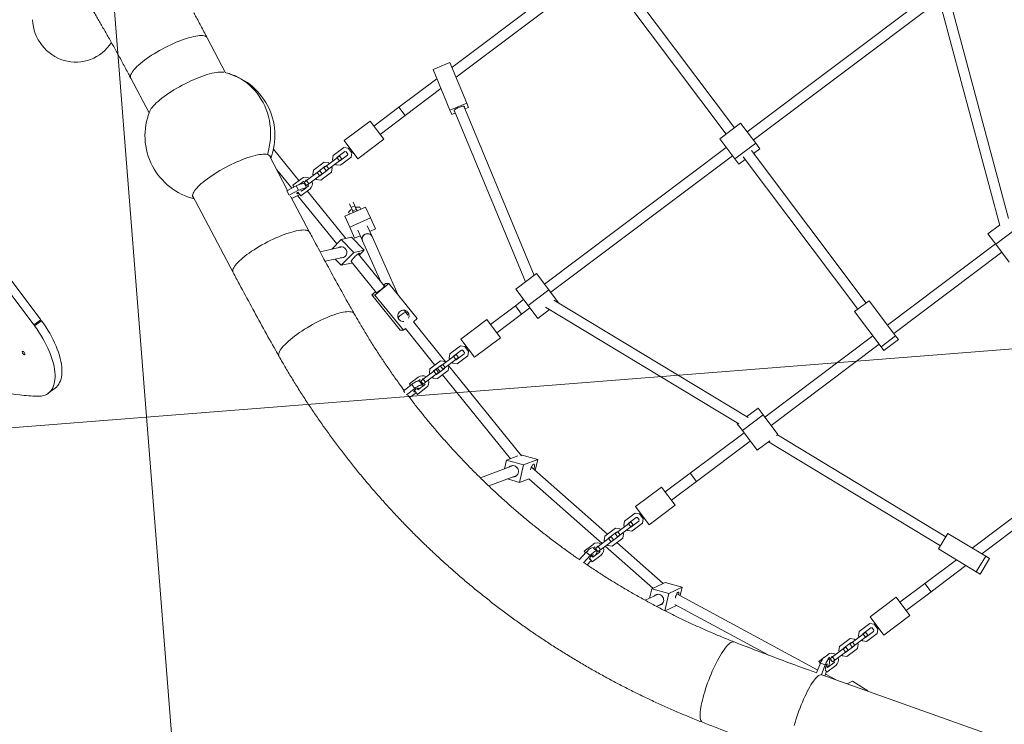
# Model space of a CAD drawing. Extents: x 5459245 to 5462690, y 5971016 to 5972523.
# Tile 176 of 198: x 5462455.07 to 5462456.58, y 5972217.77 to 5972218.85. Entities that reach past the tile are written whole.
import ezdxf

# ---------------------------------------------------------------- set-up
doc = ezdxf.new("R2010")
doc.units = 0
for name, color, linetype, lineweight in [('! DB - Obrzeże betonowe 8x30', 7, 'CONTINUOUS', 30), ('A_MAŁA ARCHITEKTURA', 195, 'CONTINUOUS', 9), ('A_PROJEKTY TOWARZYSZĄCE', 7, 'CONTINUOUS', 20)]:
    doc.layers.add(name, color=color, linetype=linetype, lineweight=lineweight)
doc.layers.add('ADT CCTV', color=102, linetype='CONTINUOUS')

# ---------------------------------------------------------------- blocks, each defined once
blk = doc.blocks.new('A$C792F184C')
at = {"layer": '! DB - Obrzeże betonowe 8x30', "const_width": 0.1}
blk.add_lwpolyline([(13.3729, 124.6663, 0.104169), (-5.1664, 75.9739), (-5.5269, 73.4873), (-5.8293, 70.9742), (-6.0733, 68.4563), (-6.2611, 65.9352), (-6.3953, 63.4122), (-6.478, 60.8891), (-6.5117, 58.3673), (-6.4987, 55.8483), (-6.4412, 53.3337), (-6.3417, 50.8249), (-6.2031, 48.3351), (-2.9844, -2.4039)], format="xyb", dxfattribs=at)
blk = doc.blocks.new('A$C8d9de67b')
at = {"layer": 'A_MAŁA ARCHITEKTURA', "linetype": 'Continuous'}
for p, q in [((1923.5, 261.6), (1605.8, 389.5)), ((1575.1, 370), (1575.1, 20)), ((1591.1, 20), (1591.1, 370)), ((1604.5, 372.8), (1924.2, 244.1)), ((1943.2, 262), (1943.2, 222)), ((1923.5, 222), (1923.5, 244.3)), ((1943.2, 222), (1923.5, 222)), ((1942.7, 222), (1942.7, 14)), ((1978, 222), (1943.2, 222)), ((1958.7, 14), (1958.7, 222)), ((2295.4, 88.1), (2295.4, -88.1)), ((2311.4, -81.7), (2311.4, 81.7)), ((1558.6, -20), (1558.6, 20)), ((1597.3, 20), (1558.6, 20)), ((1597.3, -20), (1597.3, 20)), ((1607.6, 20), (1597.3, 20)), ((1607.6, 8), (1607.6, 20)), ((1558.6, 8), (1281.3, 8)), ((1895.9, 8), (1602.4, 8)), ((1895.9, 14), (1895.9, -14)), ((1895.9, 14), (1963.5, 14)), ((1963.5, 14), (1963.5, -14)), ((1963.5, 14), (1970.8, 14)), ((1970.8, 14), (1970.8, -14)), ((1223, -14), (1223, -283.5)), ((1239, -287.6), (1239, -14)), ((1281.3, -8), (1558.6, -8)), ((1602.4, -8), (1895.9, -8)), ((1607.6, -20), (1607.6, -8)), ((1895.9, -14), (1963.5, -14)), ((1942.7, -14), (1942.7, -222)), ((1958.7, -222), (1958.7, -14)), ((1963.5, -14), (1970.8, -14)), ((1597.3, -20), (1558.6, -20)), ((1575.1, -20), (1575.1, -370)), ((1591.1, -370), (1591.1, -20)), ((1607.6, -20), (1597.3, -20)), ((2255.1, -104.4), (2318.1, -79)), ((2318.1, -79), (2324.3, -76.5)), ((2318.1, -79), (2328.5, -105)), ((2324.3, -76.5), (2334.8, -102.5)), ((2255.1, -104.4), (2265.5, -130.3)), ((2265.5, -130.3), (2328.5, -105)), ((2328.5, -105), (2334.8, -102.5)), ((2257.3, -109.9), (1976.2, -223.1)), ((2295.4, -118.3), (2295.4, -179)), ((2311.4, -179), (2311.4, -111.9)), ((1976.2, -240.3), (2263.3, -124.8)), ((2295.4, -179), (2295.4, -227)), ((2311.4, -179), (2295.4, -179)), ((2311.4, -227), (2311.4, -179)), ((1925.2, -222), (1925.2, -243.6)), ((1938.5, -222), (1925.2, -222)), ((1938.5, -222), (1938.5, -262)), ((1976.2, -222), (1938.5, -222)), ((1976.2, -224.7), (1976.2, -222)), ((2285.9, -227), (2320.9, -227)), ((2285.9, -277), (2285.9, -227)), ((2320.9, -227), (2320.9, -277)), ((1976.2, -262), (1976.2, -237.7)), ((2540.5, -239.7), (2312.4, -390.1)), ((1927.6, -242.7), (1603.7, -373.1)), ((1604.7, -389.9), (1927, -260.2)), ((1925.2, -260.9), (1925.2, -262)), ((1938.5, -262), (1925.2, -262)), ((1938.5, -262), (1976.2, -262)), ((1942.7, -262), (1942.7, -365.6)), ((1958.7, -365.6), (1958.7, -262)), ((1208.2, -308.6), (1215.1, -281.5)), ((1280.8, -298.3), (1215.1, -281.5)), ((2320.9, -277), (2285.9, -277)), ((2298.7, -279), (2293.9, -283.8)), ((2293.9, -283.8), (2293.9, -304.3)), ((2308.2, -279), (2298.7, -279)), ((2301.2, -285), (2299.9, -286.3)), ((2299.9, -286.3), (2299.9, -301.8)), ((2305.7, -285), (2301.2, -285)), ((2306.9, -286.3), (2305.7, -285)), ((2306.9, -301.8), (2306.9, -286.3)), ((2312.9, -283.8), (2308.2, -279)), ((2312.9, -304.3), (2312.9, -283.8)), ((1273.8, -325.4), (1280.8, -298.3)), ((1287.6, -300), (1280.8, -298.3)), ((1286.1, -305.8), (1287.6, -300)), ((2299.9, -301.8), (2300.4, -302.3)), ((2306.4, -297), (2300.4, -297)), ((2300.4, -297), (2300.4, -301.8)), ((2306.4, -301.8), (2300.4, -301.8)), ((2300.4, -301.8), (2300.4, -322.3)), ((2306.4, -297), (2306.4, -301.8)), ((2306.4, -301.8), (2306.4, -322.3)), ((2306.4, -302.3), (2306.9, -301.8)), ((1273.8, -325.4), (1208.2, -308.6)), ((1223, -312.4), (1223, -385.7)), ((1239, -385.7), (1239, -316.5)), ((1555, -374.6), (1281.8, -304.7)), ((2293.9, -304.3), (2298.7, -309)), ((2298.7, -317), (2293.9, -321.8)), ((2298.7, -309), (2300.4, -309)), ((2300.4, -317), (2298.7, -317)), ((2306.4, -309), (2308.2, -309)), ((2308.2, -317), (2306.4, -317)), ((2308.2, -309), (2312.9, -304.3)), ((2312.9, -321.8), (2308.2, -317)), ((1280.7, -327.1), (1273.8, -325.4)), ((1277.9, -320.2), (1555, -391.1)), ((1280.7, -327.1), (1282.1, -321.3)), ((2293.9, -321.8), (2293.9, -342.3)), ((2300.4, -323.8), (2299.9, -324.3)), ((2299.9, -324.3), (2299.9, -339.8)), ((2306.4, -322.3), (2300.4, -322.3)), ((2300.4, -322.3), (2300.4, -327)), ((2306.4, -327), (2300.4, -327)), ((2306.4, -322.3), (2306.4, -327)), ((2306.9, -324.3), (2306.4, -323.8)), ((2306.9, -339.8), (2306.9, -324.3)), ((2312.9, -342.3), (2312.9, -321.8)), ((2293.9, -342.3), (2298.7, -347)), ((2298.7, -347), (2300.4, -347)), ((2299.9, -339.8), (2300.4, -340.3)), ((2306.4, -335), (2300.4, -335)), ((2300.4, -335), (2300.4, -339.8)), ((2306.4, -339.8), (2300.4, -339.8)), ((2300.4, -339.8), (2300.4, -360.3)), ((2306.4, -335), (2306.4, -339.8)), ((2306.4, -340.3), (2306.9, -339.8)), ((2306.4, -339.8), (2306.4, -360.3)), ((2306.4, -347), (2308.2, -347)), ((2308.2, -347), (2312.9, -342.3)), ((2374.5, -348.5), (2348.7, -358.6)), ((2374.5, -348.5), (2374.3, -349.2)), ((2374.7, -349), (2374.5, -348.5)), ((2306.4, -360.3), (2300.4, -360.3)), ((2300.4, -360.3), (2300.4, -365)), ((2306.4, -360.3), (2306.4, -365)), ((2348.7, -358.6), (2347.1, -367.2)), ((1555, -370), (1555, -410)), ((1586.3, -370), (1555, -370)), ((1586.3, -410), (1586.3, -370)), ((1586.3, -370), (1611.2, -370)), ((1611.2, -370.1), (1611.2, -370)), ((1942.7, -365.6), (1942.7, -413.6)), ((1958.7, -365.6), (1942.7, -365.6)), ((1958.7, -413.6), (1958.7, -365.6)), ((2293.2, -371.4), (2293.2, -364.3)), ((2293.2, -381.5), (2293.2, -373.3)), ((2296.9, -381.2), (2303.4, -376.9)), ((2298.2, -367.7), (2298.2, -364.3)), ((2299.8, -366.5), (2298.2, -367.5)), ((2306.4, -365), (2300.4, -365)), ((2311.8, -390.5), (2303.4, -376.9)), ((2308.7, -376.5), (2305.3, -376.5)), ((2308.7, -364.3), (2308.7, -376.5)), ((2313.7, -364.3), (2313.7, -381.5)), ((2331.1, -377.7), (2315, -385.1)), ((1223, -385.7), (1223, -433.7)), ((1239, -385.7), (1223, -385.7)), ((1239, -433.7), (1239, -385.7)), ((1611.2, -410), (1611.2, -387.3)), ((2302.8, -390.7), (2078.6, -493.6)), ((2297.1, -381.5), (2293.2, -381.5)), ((2305.3, -394.8), (2296.9, -381.2)), ((2313.7, -381.5), (2309.3, -381.5)), ((2312.4, -390.1), (2311.8, -390.5)), ((2312.8, -381.5), (2316.4, -387.4)), ((1555, -410), (1586.3, -410)), ((1575.1, -410), (1575.1, -425.9)), ((1586.3, -410), (1611.2, -410)), ((1591.1, -425.9), (1591.1, -410)), ((1933.2, -463.6), (1933.2, -413.6)), ((1933.2, -413.6), (1968.2, -413.6)), ((1968.2, -413.6), (1968.2, -463.6)), ((1248.5, -433.7), (1213.5, -433.7)), ((1213.5, -433.7), (1213.5, -483.7)), ((1248.5, -483.7), (1248.5, -433.7)), ((1575.1, -425.9), (1575.1, -473.9)), ((1591.1, -425.9), (1575.1, -425.9)), ((1591.1, -473.9), (1591.1, -425.9)), ((2089.8, -506.1), (2238.4, -437.9)), ((1968.2, -463.6), (1933.2, -463.6)), ((1946, -465.6), (1941.2, -470.4)), ((1955.5, -465.6), (1946, -465.6)), ((1960.2, -470.4), (1955.5, -465.6)), ((1213.5, -483.7), (1248.5, -483.7)), ((1565.6, -473.9), (1565.6, -523.9)), ((1600.6, -473.9), (1565.6, -473.9)), ((1600.6, -523.9), (1600.6, -473.9)), ((1941.2, -470.4), (1941.2, -490.9)), ((1948.5, -471.6), (1947.2, -472.9)), ((1947.2, -472.9), (1947.2, -488.4)), ((1953.7, -483.6), (1947.7, -483.6)), ((1947.7, -483.6), (1947.7, -488.4)), ((1953, -471.6), (1948.5, -471.6)), ((1954.2, -472.9), (1953, -471.6)), ((1953.7, -483.6), (1953.7, -488.4)), ((1954.2, -488.4), (1954.2, -472.9)), ((1960.2, -490.9), (1960.2, -470.4)), ((2054.1, -497.6), (2075.6, -481.1)), ((2070.8, -503.4), (2075.6, -481.1)), ((2075.6, -481.1), (2084.1, -491.1)), ((1221.5, -490.4), (1226.3, -485.7)), ((1221.5, -510.9), (1221.5, -490.4)), ((1226.3, -485.7), (1235.8, -485.7)), ((1227.5, -492.9), (1228.8, -491.7)), ((1227.5, -508.4), (1227.5, -492.9)), ((1228.8, -491.7), (1233.3, -491.7)), ((1233.3, -491.7), (1234.5, -492.9)), ((1234.5, -492.9), (1234.5, -508.4)), ((1235.8, -485.7), (1240.5, -490.4)), ((1240.5, -490.4), (1240.5, -510.9)), ((1941.2, -490.9), (1946, -495.6)), ((1946, -495.6), (1947.7, -495.6)), ((1947.2, -488.4), (1947.7, -488.9)), ((1953.7, -488.4), (1947.7, -488.4)), ((1947.7, -488.4), (1947.7, -508.9)), ((1953.7, -488.4), (1953.7, -508.9)), ((1953.7, -488.9), (1954.2, -488.4)), ((1953.7, -495.6), (1955.5, -495.6)), ((1955.5, -495.6), (1960.2, -490.9)), ((2053.3, -501), (2054.1, -497.6)), ((1226.3, -515.7), (1221.5, -510.9)), ((1228, -508.9), (1227.5, -508.4)), ((1228, -503.7), (1234, -503.7)), ((1228, -508.4), (1228, -503.7)), ((1228, -508.4), (1234, -508.4)), ((1228, -528.9), (1228, -508.4)), ((1234, -508.4), (1234, -503.7)), ((1234.5, -508.4), (1234, -508.9)), ((1234, -528.9), (1234, -508.4)), ((1240.5, -510.9), (1235.8, -515.7)), ((1946, -503.6), (1941.2, -508.4)), ((1941.2, -508.4), (1941.2, -528.9)), ((1947.7, -503.6), (1946, -503.6)), ((1947.7, -510.4), (1947.2, -510.9)), ((1947.2, -510.9), (1947.2, -526.4)), ((1953.7, -508.9), (1947.7, -508.9)), ((1947.7, -508.9), (1947.7, -513.6)), ((1953.7, -513.6), (1947.7, -513.6)), ((1955.5, -503.6), (1953.7, -503.6)), ((1953.7, -508.9), (1953.7, -513.6)), ((1954.2, -510.9), (1953.7, -510.4)), ((1954.2, -526.4), (1954.2, -510.9)), ((1960.2, -508.4), (1955.5, -503.6)), ((2053.3, -500.9), (1960.2, -520)), ((1960.2, -528.9), (1960.2, -508.4)), ((2049.3, -519.9), (2053.1, -501.9)), ((2049.3, -519.9), (2070.8, -503.4)), ((2088.4, -524), (2070.8, -503.4)), ((2092.8, -504.7), (2088.7, -523.8)), ((1221.5, -528.4), (1226.3, -523.7)), ((1221.5, -548.9), (1221.5, -528.4)), ((1228, -515.7), (1226.3, -515.7)), ((1226.3, -523.7), (1228, -523.7)), ((1228, -528.9), (1234, -528.9)), ((1228, -533.7), (1228, -528.9)), ((1235.8, -515.7), (1234, -515.7)), ((1234, -523.7), (1235.8, -523.7)), ((1234, -533.7), (1234, -528.9)), ((1235.8, -523.7), (1240.5, -528.4)), ((1240.5, -528.4), (1240.5, -548.9)), ((1303.3, -531), (1297.4, -529.7)), ((1307, -530.1), (1306.6, -531.8)), ((1309.8, -525.8), (1307, -530.1)), ((1307.2, -552.9), (1315, -518.8)), ((1313.2, -526.6), (1309.8, -525.8)), ((1315, -518.8), (1332.9, -522.9)), ((1332.9, -522.9), (1325.2, -557)), ((1351.1, -527), (1332.9, -522.9)), ((1351.1, -527), (1349, -536.3)), ((1565.6, -523.9), (1600.6, -523.9)), ((1573.6, -530.7), (1578.4, -525.9)), ((1578.4, -525.9), (1587.9, -525.9)), ((1587.9, -525.9), (1592.6, -530.7)), ((1941.2, -523.9), (1788.4, -555.2)), ((1941.2, -528.9), (1946, -533.6)), ((1947.7, -522.6), (1947.2, -522.7)), ((1947.2, -526.4), (1947.7, -526.9)), ((1953.7, -521.6), (1947.7, -521.6)), ((1947.7, -521.6), (1947.7, -526.4)), ((1953.7, -526.4), (1947.7, -526.4)), ((1947.7, -526.4), (1947.7, -546.9)), ((1954.2, -521.2), (1952.4, -521.6)), ((1953.7, -537.7), (2049.7, -518)), ((1953.7, -521.6), (1953.7, -526.4)), ((1953.7, -526.4), (1953.7, -546.9)), ((1953.7, -526.9), (1954.2, -526.4)), ((1955.5, -533.6), (1960.2, -528.9)), ((2058.8, -531), (2049.3, -519.9)), ((2061.8, -517.1), (2057.2, -538.6)), ((2075.4, -530.2), (2077.5, -520.5)), ((1227.5, -530.9), (1228, -530.4)), ((1227.5, -546.4), (1227.5, -530.9)), ((1228, -533.7), (1234, -533.7)), ((1228, -541.7), (1234, -541.7)), ((1228, -546.4), (1228, -541.7)), ((1234, -530.4), (1234.5, -530.9)), ((1234, -546.4), (1234, -541.7)), ((1234.5, -530.9), (1234.5, -546.4)), ((1302, -536.9), (1296.1, -535.5)), ((1302, -536.9), (1303.3, -531)), ((1308, -538.2), (1302, -536.9)), ((1309.3, -532.4), (1303.3, -531)), ((1305.3, -537.6), (1304.9, -539.3)), ((1304.9, -539.3), (1305.5, -544.4)), ((1305.5, -544.4), (1309, -545.1)), ((1307.7, -538.2), (1307.8, -538.7)), ((1307.8, -538.7), (1310.3, -539.3)), ((1308, -538.2), (1309.3, -532.4)), ((1310.4, -538.8), (1308, -538.2)), ((1309.3, -531.9), (1309, -532.3)), ((1311.9, -532.5), (1309.3, -531.9)), ((1311.8, -532.9), (1309.3, -532.4)), ((1357.2, -538.1), (1339.9, -534.2)), ((1453.8, -560.1), (1357.2, -538.1)), ((1573.6, -551.2), (1573.6, -530.7)), ((1579.6, -533.2), (1580.9, -531.9)), ((1579.6, -548.7), (1579.6, -533.2)), ((1580.1, -548.7), (1580.1, -543.9)), ((1580.1, -543.9), (1586.1, -543.9)), ((1580.9, -531.9), (1585.4, -531.9)), ((1585.4, -531.9), (1586.6, -533.2)), ((1586.1, -548.7), (1586.1, -543.9)), ((1586.6, -533.2), (1586.6, -548.7)), ((1592.6, -530.7), (1592.6, -551.2)), ((1763.5, -557), (1784.9, -540.7)), ((1778.3, -563.1), (1784.9, -540.7)), ((1784.9, -540.7), (1795.9, -553.6)), ((1800.4, -569.1), (1947.7, -538.9)), ((1946, -533.6), (1947.7, -533.6)), ((1953.7, -533.6), (1955.5, -533.6)), ((1020.3, -566.8), (960.4, -557.2)), ((1226.3, -553.7), (1221.5, -548.9)), ((1228, -553.7), (1226.3, -553.7)), ((1228, -546.9), (1227.5, -546.4)), ((1228, -566.9), (1228, -546.4)), ((1228, -546.4), (1234, -546.4)), ((1234.5, -546.4), (1234, -546.9)), ((1234, -566.9), (1234, -546.4)), ((1235.8, -553.7), (1234, -553.7)), ((1240.5, -548.9), (1235.8, -553.7)), ((1325.2, -557), (1307.2, -552.9)), ((1343.3, -561.1), (1325.2, -557)), ((1336.4, -549.8), (1353.6, -553.7)), ((1345.4, -551.9), (1343.3, -561.1)), ((1353.6, -553.7), (1421, -569.1)), ((1430.5, -561), (1500.1, -558.4)), ((1500.1, -558.4), (1500.5, -566.2)), ((1578.4, -555.9), (1573.6, -551.2)), ((1580.1, -555.9), (1578.4, -555.9)), ((1580.1, -549.2), (1579.6, -548.7)), ((1580.1, -548.7), (1586.1, -548.7)), ((1580.1, -569.2), (1580.1, -548.7)), ((1586.1, -569.2), (1586.1, -548.7)), ((1586.6, -548.7), (1586.1, -549.2)), ((1587.9, -555.9), (1586.1, -555.9)), ((1765.4, -557.3), (1586.1, -563.3)), ((1592.6, -551.2), (1587.9, -555.9)), ((1763.4, -557.4), (1763.5, -557)), ((1793.1, -553.8), (1793.4, -554.2)), ((1940.5, -568.1), (1940.5, -550.9)), ((1945.5, -554.3), (1945.5, -550.9)), ((1952.1, -552.6), (1945.5, -553.9)), ((1953.7, -546.9), (1947.7, -546.9)), ((1947.7, -546.9), (1947.7, -551.6)), ((1953.7, -551.6), (1947.7, -551.6)), ((1953.7, -546.9), (1953.7, -551.6)), ((1956, -550.9), (1956, -563.1)), ((1961, -550.9), (1961, -568.1)), ((1220.8, -570.9), (1220.8, -588.2)), ((1225.8, -570.9), (1225.8, -580.4)), ((1228, -566.9), (1234, -566.9)), ((1228, -571.7), (1228, -566.9)), ((1228, -571.7), (1234, -571.7)), ((1236.3, -573.7), (1230.1, -572.7)), ((1234, -571.7), (1234, -566.9)), ((1236.3, -574.7), (1236.3, -570.9)), ((1236.3, -583.2), (1236.3, -574.9)), ((1241.3, -588.2), (1241.3, -570.9)), ((1335.6, -572.2), (1241.3, -575.6)), ((1332.5, -578.9), (1339.3, -564.1)), ((1332.5, -578.9), (1360.1, -575.4)), ((1339.3, -564.1), (1366.9, -560.6)), ((1360.1, -575.4), (1366.9, -560.6)), ((1364.2, -602.6), (1360.1, -575.4)), ((1429.9, -568.7), (1365.8, -571.1)), ((1366.9, -560.6), (1368.4, -571)), ((1427.6, -564.8), (1430.5, -561)), ((1427.8, -568.8), (1427.6, -564.8)), ((1432, -588.7), (1430.5, -561)), ((1481.1, -566.9), (1478.5, -567)), ((1483.2, -566.8), (1482.5, -566.6)), ((1487.1, -566.6), (1482.5, -566.8)), ((1580.1, -563.5), (1500.5, -566.2)), ((1573.6, -568.7), (1578.4, -563.9)), ((1573.6, -589.2), (1573.6, -568.7)), ((1578.4, -563.9), (1580.1, -563.9)), ((1579.6, -571.2), (1580.1, -570.7)), ((1579.6, -586.7), (1579.6, -571.2)), ((1580.1, -569.2), (1586.1, -569.2)), ((1580.1, -573.9), (1580.1, -569.2)), ((1580.1, -573.9), (1586.1, -573.9)), ((1586.1, -563.9), (1587.9, -563.9)), ((1586.1, -573.9), (1586.1, -569.2)), ((1586.1, -570.7), (1586.6, -571.2)), ((1586.6, -571.2), (1586.6, -586.7)), ((1587.9, -563.9), (1592.6, -568.7)), ((1592.6, -568.7), (1592.6, -589.2)), ((1592.6, -579.1), (1758.6, -573.5)), ((1756.9, -579.4), (1762.1, -561.7)), ((1756.9, -579.4), (1778.3, -563.1)), ((1796.2, -584.1), (1778.3, -563.1)), ((1800.6, -569), (1796.2, -584.1)), ((1944, -568.1), (1940.5, -568.1)), ((1951.3, -564.9), (1943.7, -566.4)), ((1943.7, -566.4), (1946.6, -582.3)), ((1951.3, -564.9), (1954, -579.8)), ((1956, -563.1), (1953.1, -563.1)), ((1961, -568.1), (1954.3, -568.1)), ((1960.1, -577.3), (1958.4, -568.1)), ((1220.8, -576.4), (1158.8, -578.6)), ((1222.5, -599.3), (1162, -589.6)), ((1220.8, -588.2), (1224.3, -588.2)), ((1224.9, -584.5), (1222.3, -600.5)), ((1232.5, -585.8), (1224.9, -584.5)), ((1227.2, -576.1), (1225.8, -576.2)), ((1232.5, -585.8), (1230, -601.7)), ((1234.1, -588.2), (1241.3, -588.2)), ((1234.9, -583.2), (1236.3, -583.2)), ((1236.5, -601.6), (1238.6, -588.2)), ((1238.1, -591.8), (1333.9, -588.2)), ((1342.5, -584.3), (1327.9, -616.2)), ((1335.6, -599.3), (1332.5, -578.9)), ((1371, -587.8), (1364.2, -602.6)), ((1368.9, -587), (1430.5, -584.7)), ((1370.8, -586.9), (1371, -587.8)), ((1429, -592.5), (1428.6, -584.8)), ((1429, -592.5), (1432, -588.7)), ((1498.6, -590), (1429, -592.5)), ((1501.5, -586.1), (1432, -588.7)), ((1498.6, -590), (1501.5, -586.1)), ((1501.3, -582.2), (1573.6, -579.7)), ((1501.3, -582), (1501.5, -586.1)), ((1578.4, -593.9), (1573.6, -589.2)), ((1579.6, -579.5), (1586.6, -579.3)), ((1580.1, -587.2), (1579.6, -586.7)), ((1580.1, -586.7), (1580.1, -581.9)), ((1580.1, -581.9), (1586.1, -581.9)), ((1580.1, -607.2), (1580.1, -586.7)), ((1580.1, -586.7), (1586.1, -586.7)), ((1586.1, -586.7), (1586.1, -581.9)), ((1586.1, -607.2), (1586.1, -586.7)), ((1586.6, -586.7), (1586.1, -587.2)), ((1592.6, -589.2), (1587.9, -593.9)), ((1769.8, -576.3), (1754.6, -628)), ((1765.8, -589.9), (1756.9, -579.4)), ((1772.1, -625.3), (1785.1, -580.8)), ((1780.7, -595.8), (1796.2, -584.1)), ((1187, -593.6), (1223.7, -592.3)), ((1230, -601.7), (1222.3, -600.5)), ((1294.3, -610.9), (1233.3, -601.1)), ((1344.3, -618.7), (1357.1, -591)), ((1350.9, -604.3), (1364.2, -602.6)), ((1356.9, -591.3), (1357.1, -591.2)), ((1580.1, -593.9), (1578.4, -593.9)), ((1587.9, -593.9), (1586.1, -593.9)), ((1572.9, -611.2), (1572.9, -628.4)), ((1577.9, -611.2), (1577.9, -614.7)), ((1587, -613.5), (1579.3, -613.4)), ((1580.1, -607.2), (1586.1, -607.2)), ((1580.1, -612), (1580.1, -607.2)), ((1580.1, -612), (1586.1, -612)), ((1586.1, -612), (1586.1, -607.2)), ((1588.4, -623.4), (1588.4, -611.2)), ((1593.4, -628.4), (1593.4, -611.2)), ((1572.9, -628.4), (1576, -628.4)), ((1576, -625.9), (1583.8, -626)), ((1576, -642.1), (1576, -625.9)), ((1583.7, -642.1), (1583.8, -626)), ((1586, -623.4), (1588.4, -623.4)), ((1586, -628.4), (1593.4, -628.4)), ((1590.2, -628.4), (1590.2, -640.9)), ((1576, -642.1), (1579.8, -642.1)), ((939.2, -688.5), (999.1, -698.1)), ((1140.8, -720.9), (1273.2, -742.2)), ((1146.4, -722), (1146.6, -721.8)), ((1146.6, -721.8), (1146.4, -722)), ((1153.5, -1022.6), (958.5, -1022.6)), ((1153.5, -1035.9), (1153.5, -1022.6)), ((1155.2, -1035.9), (1155.2, -1022.7)), ((1153.5, -1035.9), (958.5, -1035.9)), ((1250.8, -1081.4), (1250.8, -1068.1))]:
    blk.add_line(p, q, dxfattribs=at)
at = {"layer": 'A_MAŁA ARCHITEKTURA', "linetype": 'Continuous', "flags": 128}
for points in [[(1278.6, -312.2), (1278.2, -313.9), (1277.9, -315.5), (1277.7, -317.1), (1277.7, -318.5), (1277.8, -319.6), (1277.9, -320.5), (1278.3, -321), (1278.7, -321.2), (1279.2, -321), (1279.6, -320.7)], [(1283.6, -305.2), (1283.3, -304.6), (1283, -304.3), (1282.5, -304.2), (1282, -304.6), (1281.4, -305.2), (1280.8, -306.2), (1280.2, -307.4), (1279.6, -308.9), (1279.1, -310.5), (1278.6, -312.2)], [(2296.9, -381.2), (2295.8, -379.4), (2294.9, -377.6), (2294.1, -375.9), (2293.5, -374.4), (2293.1, -373.1), (2292.9, -372.1), (2293, -371.3), (2293.2, -370.9)], [(2303.4, -376.9), (2302.4, -375.1), (2301.4, -373.3), (2300.6, -371.6), (2300, -370.1), (2299.6, -368.8), (2299.4, -367.8), (2299.5, -367), (2299.7, -366.5), (2300.2, -366.4), (2300.8, -366.5), (2301.7, -367), (2302.7, -367.8), (2303.8, -368.8), (2305, -370.1), (2306.2, -371.6), (2307.5, -373.3), (2308.7, -375)], [(2308.7, -380.6), (2308.6, -380.5), (2308, -380.1), (2307.3, -379.4), (2306.6, -378.5), (2305.9, -377.4), (2305.2, -376.4), (2304.6, -375.3), (2304.3, -374.4), (2304.1, -373.7), (2304.1, -373.3), (2304.3, -373.1)], [(2312.4, -390.1), (2311.6, -390.8), (2311, -391.9), (2310.6, -393.2), (2310.4, -394.8), (2310.4, -396.6), (2310.7, -398.8), (2311.1, -401.1), (2311.7, -403.7), (2312.6, -406.6), (2313.6, -409.6), (2314.8, -412.9), (2316.2, -416.3), (2317.8, -419.8), (2319.6, -423.5), (2321.5, -427.4), (2323.5, -431.3), (2325.7, -435.3), (2328, -439.3), (2330.4, -443.4), (2332.9, -447.5), (2335.5, -451.6), (2338.2, -455.6), (2340.9, -459.6), (2343.7, -463.6), (2346.5, -467.4), (2349.3, -471.1)], [(2190.7, -467.7), (2189.9, -468.4), (2189.3, -469.4), (2188.8, -470.8), (2188.6, -472.3), (2188.5, -474.2), (2188.7, -476.4), (2189, -478.8), (2189.6, -481.4), (2190.3, -484.3), (2191.2, -487.3), (2192.3, -490.6), (2193.6, -494.1), (2195.1, -497.7), (2196.7, -501.5), (2198.5, -505.3), (2200.4, -509.3), (2202.4, -513.4), (2204.6, -517.5), (2206.9, -521.7), (2209.3, -525.8), (2211.8, -530), (2214.3, -534.1), (2216.9, -538.2), (2219.6, -542.2), (2222.3, -546.1), (2225, -549.9), (2227.7, -553.6), (2230.4, -557.1), (2233.1, -560.4), (2235.7, -563.6), (2238.3, -566.5), (2240.8, -569.2), (2243.2, -571.7), (2245.6, -573.9), (2247.8, -575.8), (2249.9, -577.5), (2251.9, -578.9), (2253.7, -580), (2255.4, -580.8), (2257, -581.3), (2258.3, -581.4), (2259.5, -581.3), (2260.5, -580.9), (2260.5, -580.9)], [(2082.3, -499.3), (2082.2, -499.1), (2081.1, -497.7), (2080.1, -496.2), (2079.3, -494.8), (2078.6, -493.5), (2078.1, -492.3), (2077.8, -491.4), (2077.7, -490.6), (2077.9, -490.1), (2078.3, -489.9), (2078.9, -490), (2079.7, -490.3), (2080.6, -490.9), (2081.7, -491.8), (2082, -492.1)], [(2076.1, -527), (2076.3, -526.7), (2077.1, -525.3), (2077.6, -523.6), (2077.7, -522), (2077.4, -520.3), (2076.9, -518.7), (2075.9, -517.3), (2074.8, -516), (2073.3, -515), (2071.7, -514.3), (2070, -513.8), (2068.2, -513.8), (2066.5, -514), (2064.9, -514.6), (2063.4, -515.5)], [(1353.6, -553.7), (1353.5, -553.7), (1352, -553.1), (1350.6, -552.2), (1349.5, -551), (1348.6, -549.6), (1348.1, -548), (1347.9, -546.3), (1348.1, -544.6), (1348.6, -542.9), (1349.4, -541.4), (1350.5, -540.1), (1351.8, -539.1), (1353.3, -538.4), (1354.9, -538), (1356.5, -538), (1357.2, -538.1)], [(1353.6, -553.7), (1352.8, -553.5), (1351.4, -552.8), (1350.1, -551.8), (1349.1, -550.5), (1348.4, -548.9), (1348, -547.3), (1347.9, -545.6), (1348.2, -543.9), (1348.9, -542.3), (1349.8, -540.8), (1351, -539.6), (1352.4, -538.7), (1353.9, -538.2), (1355.6, -538), (1357.2, -538.1), (1357.2, -538.1)], [(939.2, -688.5), (938.1, -688.1), (937, -687.4), (935.9, -686.4), (934.9, -685), (934, -683.3), (933.2, -681.3), (932.4, -678.9), (931.8, -676.3), (931.2, -673.3), (930.8, -670.1), (930.4, -666.7), (930.2, -663), (930, -659.1), (930, -655), (930, -650.7), (930.2, -646.3), (930.5, -641.7), (930.9, -637.1), (931.3, -632.4), (931.9, -627.6), (932.6, -622.8), (933.4, -618), (934.2, -613.2), (935.2, -608.5), (936.2, -603.9), (937.3, -599.3), (938.4, -594.9), (939.6, -590.7), (940.9, -586.6), (942.2, -582.7), (943.6, -579), (945, -575.5), (946.4, -572.3), (947.8, -569.4), (949.3, -566.7), (950.7, -564.4), (952.2, -562.3), (953.6, -560.6), (955, -559.2), (956.4, -558.2), (957.7, -557.5), (959, -557.1), (960.3, -557.1), (960.4, -557.2)], [(1020.4, -566.7), (1022.8, -564.9), (1027.3, -561.7), (1032, -558.8), (1036.9, -556.2), (1041.9, -553.9), (1047.1, -551.9), (1052.5, -550.3), (1057.9, -549), (1063.4, -548), (1069.1, -547.4), (1074.7, -547.1), (1080.4, -547.1), (1086.1, -547.5), (1091.8, -548.3), (1097.4, -549.4), (1103, -550.8), (1108.6, -552.5), (1114, -554.6), (1119.4, -557), (1124.6, -559.7), (1129.7, -562.7), (1134.6, -566), (1139.3, -569.6), (1143.8, -573.4), (1148.1, -577.5), (1152.2, -581.8), (1156.1, -586.3), (1159.6, -591.1)], [(1159.6, -591.1), (1156.1, -586.3), (1152.2, -581.8), (1148.1, -577.5), (1143.8, -573.4), (1139.3, -569.6), (1134.6, -566), (1129.7, -562.7), (1124.6, -559.7), (1119.4, -557), (1114, -554.6), (1108.6, -552.5), (1103, -550.8), (1097.4, -549.4), (1091.8, -548.3), (1086.1, -547.5), (1080.4, -547.1), (1074.7, -547.1), (1069.1, -547.4), (1063.4, -548), (1057.9, -549), (1052.5, -550.3), (1047.1, -551.9), (1041.9, -553.9), (1036.9, -556.2), (1032, -558.8), (1027.3, -561.7), (1022.8, -564.9), (1020.4, -566.7)], [(1791.1, -559), (1790.9, -558.7), (1789.8, -557.3), (1788.8, -555.9), (1788, -554.5), (1787.3, -553.2), (1786.9, -552), (1786.6, -551), (1786.6, -550.2), (1786.9, -549.7), (1787.3, -549.5), (1788, -549.6), (1788.8, -549.9), (1789.7, -550.6), (1790.8, -551.5), (1791.9, -552.5), (1793.1, -553.8)], [(1943.7, -554.8), (1943.7, -554.8), (1943.4, -555.7), (1943.1, -557), (1943, -558.5), (1943, -560.2), (1943.1, -562.2), (1943.4, -564.2), (1943.7, -566.4)], [(1956, -558.1), (1955.6, -557), (1954.9, -555.5), (1954.2, -554.2), (1953.5, -553.3), (1952.9, -552.8), (1952.3, -552.6), (1951.7, -552.8), (1951.3, -553.3), (1951, -554.2), (1950.7, -555.5), (1950.6, -557), (1950.6, -558.7), (1950.7, -560.7), (1951, -562.7), (1951.3, -564.9)], [(1953.7, -560.4), (1953.4, -560.6), (1953.2, -561.1), (1953.1, -562), (1953.1, -563), (1953.3, -564.2), (1953.5, -565.5), (1953.8, -566.7), (1954.2, -567.8), (1954.6, -568.6), (1955, -569.1), (1955.3, -569.3), (1955.6, -569.1), (1955.8, -568.6), (1955.9, -568.1)], [(997.7, -695.7), (997.5, -695.5), (996.6, -693.7), (995.8, -691.5), (995.1, -689.1), (994.4, -686.3), (993.9, -683.3), (993.5, -680), (993.1, -676.4), (992.9, -672.6), (992.8, -668.6), (992.8, -664.4), (992.9, -660.1), (993.1, -655.6), (993.4, -650.9), (993.8, -646.2), (994.3, -641.4), (994.9, -636.6), (995.6, -631.7), (996.4, -626.9), (997.3, -622.1), (998.3, -617.3), (999.3, -612.6), (1000.4, -608.1), (1001.6, -603.6), (1002.9, -599.4), (1004.2, -595.3), (1005.5, -591.4), (1006.9, -587.7), (1008.3, -584.2), (1009.7, -581.1), (1011.2, -578.2), (1012.7, -575.6), (1014.1, -573.3), (1015.6, -571.3), (1017, -569.6), (1018.1, -568.6)], [(1230.1, -572.7), (1229.5, -572.8), (1228.9, -573.3), (1228.2, -574.1), (1227.6, -575.3), (1226.9, -576.7), (1226.3, -578.4), (1225.8, -580.3), (1225.3, -582.4), (1224.9, -584.5)], [(1236.3, -574.7), (1235.8, -575.3), (1235.2, -576.5), (1234.6, -578), (1234, -579.7), (1233.4, -581.6), (1232.9, -583.6), (1232.5, -585.8)], [(1368.4, -586.5), (1368.3, -586.5), (1368.1, -586.2), (1367.8, -585.6), (1367.5, -584.7), (1367.2, -583.5), (1366.9, -582.1), (1366.6, -580.5), (1366.3, -578.8), (1366.1, -577), (1365.9, -575.3), (1365.8, -573.7), (1365.8, -572.2), (1365.8, -571), (1365.8, -570.1), (1366, -569.4), (1366.1, -569.1), (1366.4, -569.2), (1366.6, -569.6), (1366.9, -570.4), (1367.1, -571)], [(1429.3, -568.1), (1429.2, -568.5), (1429.1, -568.8)], [(1429.7, -584.7), (1429.7, -584.9), (1429.9, -585.4), (1430.1, -585.5), (1430.3, -585.2), (1430.5, -584.6), (1430.6, -583.7), (1430.7, -582.5), (1430.8, -581.1), (1430.8, -579.5), (1430.8, -577.7), (1430.7, -576), (1430.6, -574.2), (1430.5, -572.6), (1430.3, -571.1), (1430.1, -569.9), (1429.9, -568.9), (1429.7, -568.3), (1429.5, -568), (1429.3, -568.1), (1429.3, -568.1)], [(1491.1, -577.8), (1490.2, -579), (1488.9, -580.1), (1487.3, -580.9), (1485.6, -581.4), (1483.9, -581.6), (1482.1, -581.4), (1480.5, -580.8), (1478.9, -579.9), (1477.6, -578.8), (1476.5, -577.4), (1475.7, -575.8), (1475.3, -574.1), (1475.2, -572.3), (1475.5, -570.6), (1476.1, -569), (1477, -567.5), (1478.2, -566.2), (1479.7, -565.3), (1481.3, -564.6), (1483, -564.3), (1484.8, -564.3), (1486.5, -564.7), (1488.1, -565.4), (1489.6, -566.4), (1490.8, -567.7), (1491.6, -569)], [(1783.3, -587.2), (1783.8, -586.4), (1784.6, -585), (1785.1, -583.4), (1785.2, -581.7), (1785, -580), (1784.4, -578.4), (1783.5, -577), (1782.3, -575.7), (1780.9, -574.7), (1779.3, -573.9), (1777.5, -573.5), (1775.8, -573.5), (1774.1, -573.7), (1772.4, -574.3), (1771, -575.2)], [(1159.6, -591.1), (1161, -590.1), (1162.4, -589.5), (1163.7, -589.2), (1165, -589.3), (1166.2, -589.7), (1167.2, -590.4)], [(1234.4, -588.2), (1234.4, -589), (1234.5, -589.9), (1234.7, -590.5), (1235, -590.7), (1235.3, -590.6), (1235.7, -590.1), (1236.1, -589.3), (1236.4, -588.3), (1236.5, -588.2)], [(1342.4, -584.4), (1342.4, -584.6), (1342.4, -584.6)], [(1146.1, -721.8), (1145.7, -721.9), (1144.4, -722.2), (1143.1, -722.1), (1141.9, -721.7), (1140.8, -720.9), (1139.7, -719.7), (1138.7, -718.2), (1137.8, -716.4), (1137, -714.3), (1136.3, -711.8), (1135.6, -709.1), (1135.1, -706), (1134.6, -702.7), (1134.3, -699.2), (1134.1, -695.4), (1134, -691.4), (1134, -687.2), (1134, -682.8), (1134.3, -678.3), (1134.6, -673.7), (1135, -669), (1135.5, -664.2), (1136.1, -659.3), (1136.8, -654.5), (1137.6, -649.6), (1138.5, -644.8), (1139.4, -640), (1140.5, -635.4), (1141.6, -630.8), (1142.8, -626.4), (1144, -622.1), (1145.3, -618), (1146.7, -614.1), (1148.1, -610.4), (1149.5, -607), (1150.9, -603.8), (1152.4, -600.9), (1153.9, -598.3), (1155.3, -596), (1156.8, -594), (1158.2, -592.4), (1159.6, -591.1)], [(1294.3, -610.9), (1294.2, -610.9), (1293, -610.9), (1291.7, -611.3), (1290.3, -612), (1288.9, -613), (1287.5, -614.4), (1286.1, -616.1), (1284.7, -618.1), (1283.2, -620.5), (1281.8, -623.1), (1280.3, -626.1), (1278.9, -629.3), (1277.5, -632.7), (1276.2, -636.4), (1274.8, -640.3), (1273.6, -644.4), (1272.3, -648.7), (1271.2, -653.1), (1270.1, -657.6), (1269.1, -662.3), (1268.1, -667), (1267.3, -671.8), (1266.5, -676.6)], [(1576, -625.9), (1576.1, -623.8), (1576.2, -621.7), (1576.5, -619.7), (1576.8, -617.9), (1577.2, -616.4), (1577.7, -615.1), (1578.2, -614.2), (1578.7, -613.6), (1579.3, -613.4), (1579.3, -613.4)], [(1583.8, -626), (1583.8, -623.8), (1584, -621.7), (1584.2, -619.7), (1584.5, -617.9), (1584.9, -616.4), (1585.4, -615.1), (1585.9, -614.2), (1586.4, -613.6), (1587, -613.5), (1587.6, -613.6), (1588.1, -614.2), (1588.4, -614.6)], [(1435.8, -631.5), (1434.6, -631.5), (1433.3, -631.8), (1431.9, -632.5), (1430.6, -633.6), (1429.2, -635), (1427.8, -636.7), (1426.4, -638.7), (1425.1, -641.1), (1423.7, -643.7), (1422.3, -646.7), (1421, -649.9), (1419.7, -653.4), (1418.5, -657.1), (1417.3, -661), (1416.1, -665.1), (1415, -669.4), (1414, -673.8), (1413, -678.4), (1412.1, -683.1), (1411.3, -687.8), (1410.6, -692.6), (1410, -697.4)], [(1588, -628.4), (1587.9, -628.9), (1587.6, -629.7), (1587.3, -630.3), (1587, -630.5), (1586.7, -630.3), (1586.4, -629.7), (1586.1, -628.9), (1585.9, -627.8), (1585.8, -626.6), (1585.8, -625.3), (1585.9, -624.1), (1586.1, -623), (1586.4, -622.2), (1586.7, -621.6), (1587, -621.5), (1587, -621.5)], [(1587, -621.5), (1587.3, -621.6), (1587.6, -622.2), (1587.9, -623), (1588, -623.4)], [(1266.5, -676.6), (1265.9, -681.4), (1265.3, -686.1), (1264.8, -690.9), (1264.4, -695.5), (1264.1, -700), (1264, -704.5), (1263.9, -708.7), (1263.9, -712.8), (1264.1, -716.7), (1264.3, -720.4), (1264.7, -723.9), (1265.1, -727.1), (1265.7, -730), (1266.3, -732.7), (1267.1, -735), (1267.9, -737), (1268.8, -738.8), (1269.8, -740.1), (1270.9, -741.2), (1272, -741.9), (1273.2, -742.2)], [(1410, -697.4), (1409.5, -702.2), (1409, -707), (1408.7, -711.8), (1408.4, -716.4), (1408.3, -721), (1408.2, -725.4), (1408.3, -729.7), (1408.5, -733.8), (1408.7, -737.7), (1409.1, -741.4), (1409.5, -744.9), (1410.1, -748.1), (1410.7, -751.1), (1411.4, -753.7), (1412.3, -756.1), (1413.1, -758.1), (1414.1, -759.9), (1415.2, -761.2), (1416.3, -762.3), (1417.4, -763), (1418.6, -763.3), (1418.7, -763.4)], [(1250.8, -1068.1), (1250.7, -1065.7), (1250.2, -1062.9), (1249.4, -1060.2), (1248.2, -1057.6), (1246.7, -1054.9), (1244.8, -1052.3), (1242.6, -1049.8), (1240.1, -1047.3), (1237.3, -1044.9), (1234.2, -1042.6), (1230.8, -1040.4), (1227.1, -1038.3), (1223.1, -1036.3), (1218.9, -1034.4), (1214.5, -1032.6), (1209.8, -1031), (1205, -1029.5), (1199.9, -1028.1), (1194.7, -1026.9), (1189.4, -1025.8), (1183.9, -1024.9), (1178.3, -1024.1), (1172.6, -1023.5), (1166.9, -1023.1), (1161.1, -1022.8), (1155.2, -1022.7)], [(1244.4, -1097.7), (1246.3, -1095.1), (1247.9, -1092.5), (1249.1, -1089.8), (1250.1, -1087.1), (1250.6, -1084.4), (1250.8, -1081.7), (1250.7, -1078.9), (1250.2, -1076.2), (1249.4, -1073.5), (1248.2, -1070.8), (1246.7, -1068.2), (1244.8, -1065.6), (1242.6, -1063), (1240.1, -1060.6), (1237.3, -1058.2), (1234.2, -1055.9), (1230.8, -1053.7), (1227.1, -1051.5), (1223.1, -1049.5), (1218.9, -1047.6), (1214.5, -1045.9), (1209.8, -1044.2), (1205, -1042.7), (1199.9, -1041.3), (1194.7, -1040.1), (1189.4, -1039), (1183.9, -1038.1), (1178.3, -1037.4), (1172.6, -1036.7), (1166.9, -1036.3), (1161.1, -1036), (1155.2, -1035.9)], [(1181.5, -1074.6), (1181.3, -1074.1), (1180.8, -1073.7), (1180, -1073.4), (1179, -1073.2), (1178, -1073.2), (1177, -1073.4), (1176.2, -1073.7), (1175.7, -1074.1), (1175.5, -1074.6), (1175.7, -1075.1), (1176.2, -1075.5), (1177, -1075.8), (1178, -1076), (1179, -1076), (1180, -1075.8), (1180.8, -1075.5), (1181.3, -1075.1), (1181.5, -1074.6)]]:
    blk.add_lwpolyline(points, dxfattribs=at)
at = {"layer": 'A_MAŁA ARCHITEKTURA', "linetype": 'Continuous'}
for centre, radius, start, end in [((2303.4, -364.3), 10.3, 107.0186, 180), ((2303.4, -364.3), 5.25, 124.8499, 180), ((2303.4, -364.3), 10.3, 0, 72.9814), ((2303.4, -364.3), 5.25, 0, 55.1501), ((2299.9, -380.6), 8.7, 27.7297, 59.4559), ((2068.1, -521.9), 7.93, 126.9581, 192.928), ((1083.4, -644.3), 100, 32.556, 129.0376), ((1950.7, -550.9), 10.3, 107.0186, 180), ((1950.7, -550.9), 10.2, 0, 72.9814), ((1950.7, -550.9), 5.25, 124.8499, 180), ((1950.7, -550.9), 5.25, 0, 55.1501), ((1951.2, -563.7), 4.14, 8.387, 52.2701), ((1083.4, -644.3), 100, 129.0376, 130.7685), ((1231, -570.9), 10.3, 107.0186, 180), ((1231, -570.9), 5.25, 124.8499, 180), ((1231, -570.9), 10.2, 0, 72.9814), ((1231, -570.9), 5.25, 0, 55.1501), ((1775.7, -581.5), 7.87, 126.8824, 188.7817), ((1237.4, -583.6), 2.12, 122.5416, 167.0851), ((1348, -590.6), 8.38, 96.5213, 179.6559), ((1348.3, -590.8), 8.66, 312.4234, 98.435), ((1232.6, -606.4), 5.34, 82.5816, 119.8036), ((1583.1, -611.2), 10.2, 107.0186, 180), ((1583.1, -611.2), 10.2, 0, 72.9814), ((1583.1, -611.2), 5.25, 124.8499, 180), ((1583.1, -611.2), 5.25, 0, 55.1501), ((1587.1, -646.3), 5.39, 91.3924, 128.7502), ((1083.4, -644.3), 100, 210.9392, 260.8538), ((1083.4, -644.3), 100, 260.8538, 309.0376), ((1153.5, -1305.5), 282.8, 89.6461, 90), ((1153.5, -1318.7), 282.8, 89.6461, 90), ((925.1, -835.7), 413, 316.868, 320.6299), ((1029.7, -930.9), 271.6, 304.3807, 316.4372)]:
    blk.add_arc(centre, radius, start, end, dxfattribs=at)
for centre, major_axis, ratio, start_param, end_param in [((1482.4, -574.8), (-0.28, 8), 0.228043, 0.078875, 2.490838), ((1482.4, -574.8), (11.2, -1), 0.707829, 1.674913, 1.753455), ((1482.4, -574.8), (11.2, -1), 0.707829, 1.674913, 1.753455), ((1482.4, -574.8), (0.76, 7.99), 0.805803, 0.103783, 0.182992), ((813.2, -700), (-57.7, 38.3), 0.960297, 1.570796, 4.059899)]:
    blk.add_ellipse(centre, major_axis=major_axis, ratio=ratio, start_param=start_param, end_param=end_param, dxfattribs=at)
for points, knots in [([(2540.5, 239.7), (2541.7, 238.9), (2545.4, 236.4), (2551.6, 232), (2558.9, 226.4), (2566, 220.6), (2573, 214.6), (2579.7, 208.3), (2586.3, 201.8), (2592.6, 195), (2598.7, 188), (2604.6, 180.9), (2610.2, 173.5), (2615.7, 165.9), (2620.8, 158.2), (2625.8, 150.3), (2630.4, 142.2), (2634.8, 134), (2639, 125.6), (2642.8, 117), (2646.4, 108.4), (2649.7, 99.6), (2652.8, 90.7), (2655.5, 81.8), (2658, 72.7), (2660.1, 63.5), (2662, 54.3), (2663.6, 45), (2664.9, 35.7), (2665.9, 26.3), (2666.6, 16.9), (2667, 7.5), (2667, -1.9), (2666.8, -11.3), (2666.3, -20.7), (2665.5, -30.1), (2664.4, -39.5), (2663, -48.8), (2661.3, -58), (2659.3, -67.2), (2657, -76.3), (2654.4, -85.4), (2651.6, -94.3), (2648.4, -103.2), (2645, -111.9), (2641.3, -120.5), (2637.3, -128.9), (2633.1, -137.3), (2628.6, -145.4), (2623.8, -153.4), (2618.8, -161.3), (2613.6, -168.9), (2608.1, -176.4), (2602.3, -183.7), (2596.4, -190.8), (2590.2, -197.6), (2583.8, -204.3), (2577.2, -210.7), (2570.3, -216.9), (2563.3, -222.9), (2556.1, -228.6), (2548.9, -233.9), (2543.6, -237.6), (2540.8, -239.4), (2540.5, -239.7)], [0, 0, 0, 0, 0.0078567, 0.0244686, 0.041075, 0.0576731, 0.0742628, 0.0908442, 0.1074173, 0.1239823, 0.1405393, 0.1570885, 0.1736301, 0.1901643, 0.2066914, 0.2232117, 0.2397254, 0.256233, 0.2727346, 0.2892306, 0.3057214, 0.3222073, 0.3386887, 0.355166, 0.3716394, 0.3881094, 0.4045763, 0.4210405, 0.4375024, 0.4539624, 0.4704208, 0.486878, 0.5033343, 0.5197903, 0.536246, 0.552702, 0.5691585, 0.5856159, 0.6020747, 0.6185351, 0.6349977, 0.6514627, 0.6679306, 0.6844017, 0.7008764, 0.7173551, 0.7338382, 0.750326, 0.7668189, 0.7833172, 0.7998214, 0.8163317, 0.8328485, 0.8493721, 0.8659028, 0.8824408, 0.8989865, 0.9155399, 0.9321015, 0.9486712, 0.9652492, 0.9818357, 0.9975688, 1, 1, 1, 1]), ([(2305.3, -394.8), (2302, -396.9), (2288.1, -406.1), (2263.2, -422.1), (2231.3, -442.4), (2207.1, -457.6), (2193.8, -465.8), (2190.7, -467.7)], [0, 0, 0, 0, 0.085777, 0.369164, 0.652553, 0.921031, 1, 1, 1, 1]), ([(2190.7, -467.7), (2187.9, -469.4), (2179.7, -474.5), (2165.8, -482.7), (2149.2, -492.2), (2132.4, -501.5), (2115.4, -510.5), (2098.4, -519.2), (2081.1, -527.6), (2063.8, -535.7), (2046.3, -543.5), (2028.8, -551.1), (2011.1, -558.3), (1993.3, -565.3), (1975.3, -571.9), (1962.8, -576.4), (1956.2, -578.6), (1955.7, -578.8)], [0, 0, 0, 0, 0.037654, 0.111143, 0.184634, 0.258128, 0.331626, 0.405127, 0.478631, 0.552139, 0.625649, 0.699163, 0.772679, 0.846199, 0.919721, 0.993246, 1, 1, 1, 1]), ([(2260.5, -580.9), (2266.4, -577.3), (2283.3, -566.8), (2311.2, -549.3), (2344.1, -528.3), (2368.8, -512.2), (2382.6, -503.1), (2385.6, -501.1)], [0, 0, 0, 0, 0.139443, 0.402605, 0.665769, 0.928934, 1, 1, 1, 1]), ([(960.4, -557.2), (958.6, -556.9), (953.4, -556), (944.8, -554.7), (934.6, -553.1), (925.4, -551.7), (919.6, -550.9), (917.1, -550.5)], [0, 0, 0, 0, 0.1226153, 0.3559657, 0.5894302, 0.8230526, 1, 1, 1, 1]), ([(1418.7, -763.4), (1422.3, -763.8), (1432.5, -765.1), (1449.4, -767), (1469.5, -769), (1489.5, -770.6), (1509.6, -771.9), (1529.6, -772.9), (1549.7, -773.6), (1569.8, -773.9), (1589.9, -774), (1610, -773.7), (1630.1, -773.1), (1650.2, -772.2), (1670.3, -771), (1690.3, -769.5), (1710.4, -767.6), (1730.4, -765.5), (1750.3, -763), (1770.3, -760.2), (1790.1, -757.1), (1810, -753.7), (1829.7, -750), (1849.5, -746), (1869.1, -741.6), (1888.7, -737), (1908.2, -732), (1927.7, -726.8), (1947.1, -721.2), (1966.3, -715.3), (1985.5, -709.1), (2004.6, -702.7), (2023.6, -695.9), (2042.6, -688.8), (2061.4, -681.4), (2080, -673.8), (2098.6, -665.8), (2117.1, -657.6), (2135.4, -649), (2153.6, -640.2), (2171.7, -631.1), (2189.6, -621.7), (2207.4, -612), (2225.1, -602.1), (2242.8, -591.7), (2254.5, -584.6), (2260.5, -580.9)], [0, 0, 0, 0, 0.0124011, 0.0353451, 0.0582891, 0.0812329, 0.1041765, 0.1271199, 0.1500631, 0.1730063, 0.1959494, 0.2188925, 0.2418356, 0.2647787, 0.2877218, 0.310665, 0.3336084, 0.3565518, 0.3794955, 0.4024393, 0.4253834, 0.4483278, 0.4712724, 0.4942174, 0.5171627, 0.5401084, 0.5630546, 0.5860011, 0.6089481, 0.6318956, 0.6548437, 0.6777922, 0.7007413, 0.7236911, 0.7466414, 0.7695923, 0.7925439, 0.8154961, 0.838449, 0.8614027, 0.884357, 0.9073121, 0.9302679, 0.9532245, 0.9761818, 1, 1, 1, 1]), ([(1946.6, -581.8), (1944.1, -582.7), (1935.6, -585.5), (1921, -590.1), (1902.8, -595.6), (1884.4, -600.7), (1865.9, -605.6), (1847.4, -610.1), (1828.8, -614.4), (1810.2, -618.3), (1791.5, -621.9), (1772.7, -625.2), (1753.9, -628.2), (1735.1, -630.9), (1716.2, -633.2), (1697.2, -635.3), (1678.3, -637), (1659.3, -638.5), (1640.3, -639.6), (1621.3, -640.4), (1603.5, -640.8), (1592.1, -640.9), (1587, -640.9)], [0, 0, 0, 0, 0.021117, 0.073162, 0.125207, 0.177255, 0.229304, 0.281355, 0.333407, 0.385461, 0.437516, 0.489572, 0.541629, 0.593687, 0.645746, 0.697806, 0.749867, 0.801929, 0.853991, 0.906053, 0.958116, 1, 1, 1, 1]), ([(1435.8, -631.5), (1429.2, -630.6), (1410, -628.1), (1378.2, -623.7), (1341.1, -618.3), (1313.2, -613.9), (1297.8, -611.5), (1294.3, -610.9)], [0, 0, 0, 0, 0.139442, 0.406287, 0.673132, 0.925932, 1, 1, 1, 1]), ([(1576, -640.9), (1572.1, -640.9), (1561.8, -640.8), (1545.2, -640.4), (1526.2, -639.6), (1507.2, -638.5), (1488.2, -637.1), (1469.2, -635.3), (1451.7, -633.5), (1440.6, -632.1), (1435.8, -631.5)], [0, 0, 0, 0, 0.083928, 0.219246, 0.354564, 0.489881, 0.625197, 0.760512, 0.895827, 1, 1, 1, 1]), ([(714.6, -668.4), (714.6, -668.4), (714.5, -668.4), (714.7, -668.3), (715.1, -668.3), (715.9, -668.1), (717, -668), (718.4, -667.8), (720.2, -667.7), (722.3, -667.5), (724.8, -667.4), (727.7, -667.3), (730.9, -667.2), (734.4, -667.1), (738.3, -667.1), (742.5, -667.1), (747.1, -667.2), (752, -667.3), (757.2, -667.5), (762.8, -667.8), (768.6, -668.1), (774.7, -668.5), (781.1, -668.9), (787.7, -669.4), (794.6, -669.9), (801.8, -670.6), (809.2, -671.3), (816.8, -672), (824.6, -672.8), (832.7, -673.7), (840.9, -674.7), (849.4, -675.7), (858, -676.7), (866.7, -677.9), (875.7, -679), (884.8, -680.3), (894, -681.6), (903.3, -682.9), (912.8, -684.3), (922.4, -685.8), (931.2, -687.2), (936.8, -688.1), (939.2, -688.5)], [0, 0, 0, 0, 0.001386, 0.01829, 0.036008, 0.054562, 0.073962, 0.094199, 0.115251, 0.137083, 0.159651, 0.182902, 0.20678, 0.231227, 0.256188, 0.281606, 0.307432, 0.333618, 0.360122, 0.386906, 0.413937, 0.441184, 0.468623, 0.496229, 0.523983, 0.551868, 0.579869, 0.607971, 0.636165, 0.664439, 0.692785, 0.721194, 0.74966, 0.778177, 0.806739, 0.835341, 0.863979, 0.89265, 0.921349, 0.950073, 0.978819, 1, 1, 1, 1]), ([(1273.2, -742.2), (1279.9, -743.3), (1299.4, -746.4), (1331.7, -751.3), (1369.9, -756.8), (1399, -760.8), (1415.2, -762.9), (1418.7, -763.4)], [0, 0, 0, 0, 0.139442, 0.402524, 0.665606, 0.928687, 1, 1, 1, 1])]:
    blk.add_open_spline(points, degree=3, knots=knots, dxfattribs=at)
blk = doc.blocks.new('A770198')
at = {"layer": 'ADT CCTV', "color": 140, "lineweight": 9}
for p, q in [((4.6091, 35.0203), (4.5909, 3.0929)), ((0.6888, 25.4336), (22.2337, 25.4213))]:
    blk.add_line(p, q, dxfattribs=at)
blk.add_arc((30, 19.0421), 30, 140.60054, 219.40054, dxfattribs=at)
blk = doc.blocks.new('G$CFAE608CC')
at = {"layer": 'ADT CCTV', "rotation": 90}
blk.add_blockref('A770198', (38.0838, 0), dxfattribs=at)

msp = doc.modelspace()

# ---------------------------------------------------------------- block references
at = {"layer": 'A_MAŁA ARCHITEKTURA', "xscale": 0.001, "yscale": 0.001, "zscale": 0.001, "rotation": 306.9280860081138}
msp.add_blockref('A$C8d9de67b', (5462455.2223, 5972219.927), dxfattribs=at)
at = {"layer": 'A_PROJEKTY TOWARZYSZĄCE'}
msp.add_blockref('A$C792F184C', (5462461.0209, 5972101.9454), dxfattribs=at)
at = {"layer": 'ADT CCTV', "rotation": 184.5356804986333}
msp.add_blockref('G$CFAE608CC', (5462467.5094, 5972223.8305), dxfattribs=at)

doc.saveas('drawing.dxf')
